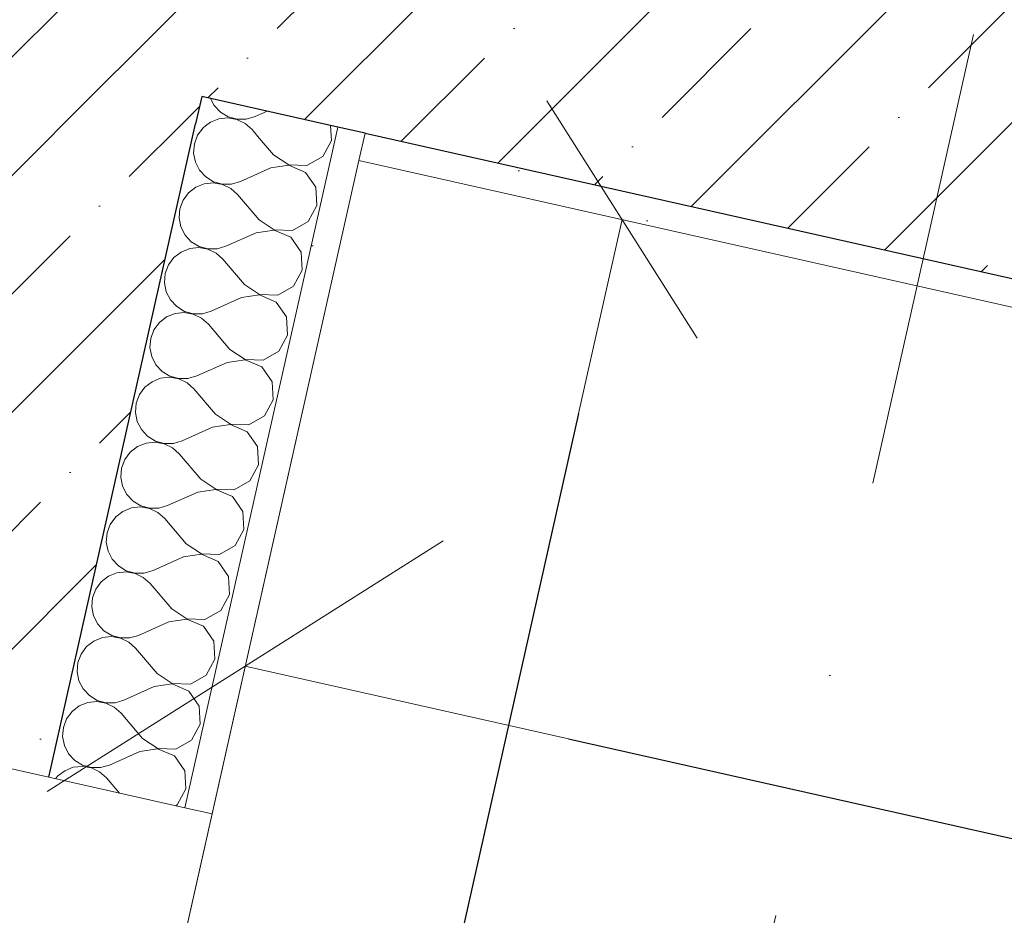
# Model space of a CAD drawing. Header units: millimetres. Extents: x -6990425 to -6520160, y 6117771 to 6220266.
# Tile 76 of 115: x -6926214 to -6925509, y 6145267 to 6145908. Entities that reach past the tile are written whole.
import ezdxf
from ezdxf.enums import TextEntityAlignment as Align

# ---------------------------------------------------------------- set-up
doc = ezdxf.new("R2010")
doc.units = ezdxf.units.MM
doc.header["$MEASUREMENT"] = 0
doc.linetypes.add('Штрихпунктирная', pattern=[670.277762, 352.777767, -176.388884, 0, -141.111112])
for name, color, linetype in [('S - МОП.АР', 7, 'Continuous'), ('АР-Стены_внешние_.АР', 7, 'Continuous'), ('АР-Стены_внутренние_пилоны.АР', 7, 'Continuous'), ('АР-Чертеж-Оси_Осевые размеры.АР', 7, 'Continuous'), ('АР-Чертеж-Размеры.АР', 7, 'Continuous'), ('Окна Archicad', 7, 'Continuous')]:
    doc.layers.add(name, color=color, linetype=linetype)
for name, color, linetype, lineweight in [('АР-Стены_внешние_.АР_Ном._пера__1', 7, 'Continuous', 30), ('АР-Стены_внешние_.АР_Ном._пера__120', 7, 'Continuous', 0), ('АР-Стены_внутренние_пилоны.АР_Ном._пера__1', 7, 'Continuous', 30), ('АР-Чертеж-Оси_Осевые размеры.АР_Ном._пера__120', 7, 'Continuous', 0), ('Окна Archicad_Ном._пера__1', 7, 'Continuous', 0), ('Окна Archicad_Ном._пера__120', 7, 'Continuous', 0)]:
    doc.layers.add(name, color=color, linetype=linetype, lineweight=lineweight)
doc.styles.add('РЎР“Р•РќР•Р\xa0Р\x98Р\xa0_РЎРўР\x98Р›Р¬_2', font='GOTHIC.TTF')
doc.dimstyles.new('СГЕНЕРИР_СТИЛЬ__3', dxfattribs={"dimtxt": 150, "dimasz": 237.5, "dimexe": 0.18, "dimexo": 0.0625, "dimgap": 0, "dimtad": 1, "dimdec": 0, "dimzin": 0, "dimdsep": 46, "dimtxsty": 'РЎР“Р•РќР•Р\xa0Р\x98Р\xa0_РЎРўР\x98Р›Р¬_2', "dimblk": 'ARROWHEAD_6', "dimblk1": 'ARROWHEAD_6', "dimblk2": 'ARROWHEAD_6', "dimcen": 0.09, "dimse1": 1, "dimse2": 1, "dimclrd": 7, "dimclre": 7, "dimclrt": 7, "dimazin": 0, "dimtfac": 1, "dimtdec": 4, "dimtmove": 0, "dimatfit": 3, "dimfxl": 1, "dimtolj": 1, "dimtzin": 0, "dimarcsym": 0})
doc.dimstyles.new('СГЕНЕРИР_СТИЛЬ__4', dxfattribs={"dimtxt": 150, "dimasz": 142.5, "dimexe": 0.18, "dimexo": 0.0625, "dimgap": 0, "dimtad": 1, "dimdec": 0, "dimzin": 0, "dimdsep": 46, "dimtxsty": 'РЎР“Р•РќР•Р\xa0Р\x98Р\xa0_РЎРўР\x98Р›Р¬_2', "dimblk": 'ARROWHEAD_6', "dimblk1": 'ARROWHEAD_6', "dimblk2": 'ARROWHEAD_6', "dimcen": 0.09, "dimse1": 1, "dimse2": 1, "dimclrd": 7, "dimclre": 7, "dimclrt": 7, "dimazin": 0, "dimtfac": 1, "dimtdec": 4, "dimtmove": 0, "dimatfit": 3, "dimfxl": 1, "dimtolj": 1, "dimtzin": 0, "dimarcsym": 0})
pattern_1 = [(45, (-6566190.34, 6562677.8), (-84.852814, 84.852814), []), (45, (-6566232.77, 6562720.22), (-84.852814, 84.852814), [90, -30, 0, -30])]
pattern_2 = [(45, (-6566190.34, 6563027.8), (-111.369318, 111.369318), [0, -105, 0, -157.5]), (110, (-6565840.34, 6563027.8), (148.001588, 53.868173), [0, -77, 0, -133])]

# ---------------------------------------------------------------- blocks, each defined once
blk = doc.blocks.new('Окно 23[1]_5', base_point=(-6566190.34, 6562677.79))
at = {"layer": 'Окна Archicad_Ном._пера__120', "color": 7, "linetype": 'Continuous', "lineweight": 0}
blk.add_line((-7153999.19, 6145409.38), (-7153804.05, 6145365.56), dxfattribs=at)
blk = doc.blocks.new('Стена_47_5', base_point=(-7155019.24, 6140411.46))
at = {"layer": 'АР-Стены_внешние_.АР', "linetype": 'Continuous', "lineweight": 0, "true_color": 0x000000}
h = blk.add_hatch(dxfattribs=at)
h.set_pattern_fill('ЖЕЛЕЗОБЕТОН__PROJECT__0005', color=18, style=0, pattern_type=2)
h.set_pattern_definition(pattern_1)
h.paths.add_polyline_path([(-7153889.62, 6145897.23), (-7153999.19, 6145409.38), (-7153804.05, 6145365.56), (-7153698.86, 6145833.89), (-7153734.39, 6145862.37)])
h = blk.add_hatch(dxfattribs=at)
h.set_pattern_fill('ЖЕЛЕЗОБЕТОН__PROJECT__0005', color=18, style=0, pattern_type=2)
h.set_pattern_definition(pattern_1)
h.paths.add_polyline_path([(-7153734.39, 6145862.37), (-7153698.86, 6145833.89), (-7153694.48, 6145853.4)])
at = {"layer": 'АР-Стены_внешние_.АР_Ном._пера__1', "color": 7, "linetype": 'Continuous', "lineweight": 30}
blk.add_line((-7153694.48, 6145853.4), (-7153698.86, 6145833.89), dxfattribs=at)
at = {"layer": 'АР-Стены_внешние_.АР_Ном._пера__1', "color": 7, "linetype": 'Continuous', "lineweight": 30, "flags": 128}
blk.add_lwpolyline([(-7153804.05, 6145365.56), (-7153698.86, 6145833.89)], dxfattribs=at)
at = {"layer": 'Окна Archicad_Ном._пера__120', "color": 7, "linetype": 'Continuous', "lineweight": 0}
blk.add_blockref('Окно 23[1]_5', (-6566190.34, 6562677.79), dxfattribs=at)
blk = doc.blocks.new('Стандартный Маркер Сетки[23]_5', base_point=(-7153141.2, 6145897.88))
at = {"layer": 'АР-Чертеж-Оси_Осевые размеры.АР_Ном._пера__120', "color": 7, "linetype": 'Штрихпунктирная', "lineweight": 0}
blk.add_line((-7153360.33, 6144922.18), (-7153141.2, 6145897.88), dxfattribs=at)
at = {"layer": 'АР-Чертеж-Оси_Осевые размеры.АР_Ном._пера__120', "color": 7, "lineweight": 0, "style": 'РЎР“Р•РќР•Р\xa0Р\x98Р\xa0_РЎРўР\x98Р›Р¬_2'}
blk.add_attdef('AC_MarkerText_1', text='', height=350, rotation=347.34172, dxfattribs=at).set_placement((-7158177.75, 6123342.54), align=Align.TOP_CENTER)
blk = doc.blocks.new('Стандартный Маркер Сетки[33]_5', base_point=(-7153141.2, 6145897.88))
at = {"layer": 'АР-Чертеж-Оси_Осевые размеры.АР_Ном._пера__120', "color": 7, "linetype": 'Штрихпунктирная', "lineweight": 0}
blk.add_line((-7153360.33, 6144922.18), (-7153141.2, 6145897.88), dxfattribs=at)
at = {"layer": 'АР-Чертеж-Оси_Осевые размеры.АР_Ном._пера__120', "color": 7, "lineweight": 0, "style": 'РЎР“Р•РќР•Р\xa0Р\x98Р\xa0_РЎРўР\x98Р›Р¬_2'}
blk.add_attdef('AC_MarkerText_1', text='', height=350, rotation=347.34172, dxfattribs=at).set_placement((-7158177.75, 6123342.54), align=Align.TOP_CENTER)
blk = doc.blocks.new('Стена_54_5', base_point=(-7153770.13, 6145972.88))
at = {"layer": 'АР-Стены_внешние_.АР', "linetype": 'Continuous', "lineweight": 0, "true_color": 0x000000}
h = blk.add_hatch(dxfattribs=at)
h.set_pattern_fill('ЖЕЛЕЗОБЕТОН__PROJECT__0005', color=18, style=0, pattern_type=2)
h.set_pattern_definition(pattern_1)
h.paths.add_polyline_path([(-7153650.65, 6146048.54), (-7153845.79, 6146092.37), (-7153872.57, 6145973.12), (-7153734.39, 6145862.37), (-7153694.48, 6145853.4)])
h = blk.add_hatch(dxfattribs=at)
h.set_pattern_fill('ЖЕЛЕЗОБЕТОН__PROJECT__0005', color=18, style=0, pattern_type=2)
h.set_pattern_definition(pattern_1)
h.paths.add_polyline_path([(-7151191.87, 6145496.31), (-7153650.65, 6146048.54), (-7153694.48, 6145853.4), (-7151235.7, 6145301.17)])
h = blk.add_hatch(dxfattribs=at)
h.set_pattern_fill('ЖЕЛЕЗОБЕТОН__PROJECT__0005', color=18, style=0, pattern_type=2)
h.set_pattern_definition(pattern_1)
h.paths.add_polyline_path([(-7153734.39, 6145862.37), (-7153872.57, 6145973.12), (-7153889.62, 6145897.23)])
h = blk.add_hatch(dxfattribs=at)
h.set_pattern_fill('ШТУКАТУРКА__ГИПС_01_0005', color=18, style=0, pattern_type=2)
h.set_pattern_definition(pattern_2)
h.paths.add_polyline_path([(-7151255.21, 6145305.56), (-7153577.42, 6145827.11), (-7153581.81, 6145807.6), (-7151259.6, 6145286.04)])
at = {"layer": 'АР-Стены_внешние_.АР_Ном._пера__1', "color": 7, "linetype": 'Continuous', "lineweight": 30}
for p, q in [((-7153694.48, 6145853.4), (-7153698.86, 6145833.89)), ((-7153596.94, 6145831.49), (-7153694.48, 6145853.4)), ((-7153577.42, 6145827.11), (-7153596.94, 6145831.49)), ((-7153577.42, 6145827.11), (-7151235.7, 6145301.17))]:
    blk.add_line(p, q, dxfattribs=at)
at = {"layer": 'АР-Стены_внешние_.АР_Ном._пера__1', "color": 7, "linetype": 'Continuous', "lineweight": 0}
for p, q in [((-7153694.48, 6145853.4), (-7153698.86, 6145833.89)), ((-7153581.81, 6145807.6), (-7153577.42, 6145827.11))]:
    blk.add_line(p, q, dxfattribs=at)
at = {"layer": 'АР-Стены_внешние_.АР_Ном._пера__1', "color": 7, "linetype": 'Continuous', "lineweight": 0, "flags": 128}
blk.add_lwpolyline([(-7153581.81, 6145807.6), (-7151259.6, 6145286.04)], dxfattribs=at)
blk = doc.blocks.new('ARROWHEAD_6')
at = {"color": 0, "linetype": 'Continuous', "lineweight": 0}
for p, q in [((-0.5, -0.5), (0.5, 0.5)), ((0, 0), (-1, 0))]:
    blk.add_line(p, q, dxfattribs=at)
blk = doc.blocks.new('*D161', base_point=(-6566190.34, 6562677.79))
at = {"layer": 'Defpoints', "color": 0, "linetype": 'Continuous', "transparency": 16777216}
for p in [(-6923730.5, 6144923.6), (-6923916.44, 6144095.71), (-6926605.73, 6142982.98)]:
    blk.add_point(p, dxfattribs=at)
at = {"layer": 'АР-Чертеж-Размеры.АР', "color": 7, "linetype": 'Continuous', "lineweight": -2, "transparency": 16777216}
for p, q in [((-6925821.01, 6145393.12), (-6925118.01, 6145235.23)), ((-6923962.23, 6144975.65), (-6924678.95, 6145136.62))]:
    blk.add_line(p, q, dxfattribs=at)
at = {"layer": 'АР-Чертеж-Размеры.АР', "color": 7, "linetype": 'Continuous', "lineweight": -2, "transparency": 16777216, "xscale": 237.5, "yscale": 237.5, "zscale": 237.5}
for p, rotation in [((-6926052.74, 6145445.16), 167.3417232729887), ((-6923730.5, 6144923.6), 347.3417232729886)]:
    blk.add_blockref('ARROWHEAD_6', p, dxfattribs=dict(at, rotation=rotation))
at = {"layer": 'АР-Чертеж-Размеры.АР', "color": 7, "linetype": 'Continuous', "lineweight": 0, "transparency": 16777216, "insert": (-6924898.48, 6145185.93), "char_height": 150, "attachment_point": 5, "rotation": 347.34172, "style": 'РЎР“Р•РќР•Р\xa0Р\x98Р\xa0_РЎРўР\x98Р›Р¬_2'}
blk.add_mtext('\\A1;2380', dxfattribs=at)
blk = doc.blocks.new('*D162', base_point=(-6566190.34, 6562677.79))
at = {"layer": 'Defpoints', "color": 0, "linetype": 'Continuous', "transparency": 16777216}
for p in [(-6925737.56, 6146893.79), (-6917278.94, 6145310.88), (-6917323.68, 6145111.69)]:
    blk.add_point(p, dxfattribs=at)
at = {"layer": 'АР-Чертеж-Размеры.АР', "color": 7, "linetype": 'Continuous', "lineweight": -2, "transparency": 16777216}
for p, q in [((-6925482.83, 6146944.19), (-6921745.11, 6146104.72)), ((-6917555.41, 6145163.74), (-6921306.84, 6146006.29))]:
    blk.add_line(p, q, dxfattribs=at)
at = {"layer": 'АР-Чертеж-Размеры.АР', "color": 7, "linetype": 'Continuous', "lineweight": -2, "transparency": 16777216, "xscale": 237.5, "yscale": 237.5, "zscale": 237.5}
for p, rotation in [((-6925714.55, 6146996.24), 167.3417232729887), ((-6917323.68, 6145111.69), 347.3417232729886)]:
    blk.add_blockref('ARROWHEAD_6', p, dxfattribs=dict(at, rotation=rotation))
at = {"layer": 'АР-Чертеж-Размеры.АР', "color": 7, "linetype": 'Continuous', "lineweight": 0, "transparency": 16777216, "insert": (-6921525.98, 6146055.5), "char_height": 150, "attachment_point": 5, "rotation": 347.34172, "style": 'РЎР“Р•РќР•Р\xa0Р\x98Р\xa0_РЎРўР\x98Р›Р¬_2'}
blk.add_mtext('\\A1;8600', dxfattribs=at)
blk = doc.blocks.new('*D197', base_point=(-6566190.34, 6562677.79))
at = {"layer": 'Defpoints', "color": 0, "linetype": 'Continuous', "transparency": 16777216}
for p in [(-6921688.02, 6144845.6), (-6926251.72, 6143676.88), (-6925415.94, 6143489.17)]:
    blk.add_point(p, dxfattribs=at)
at = {"layer": 'АР-Чертеж-Размеры.АР', "color": 7, "linetype": 'Continuous', "lineweight": -2, "transparency": 16777216}
for p, q in [((-6925813.91, 6145626.2), (-6925969.43, 6144933.73)), ((-6926220.49, 6143815.92), (-6926068.05, 6144494.67))]:
    blk.add_line(p, q, dxfattribs=at)
at = {"layer": 'АР-Чертеж-Размеры.АР', "color": 7, "linetype": 'Continuous', "lineweight": -2, "transparency": 16777216, "xscale": 142.5, "yscale": 142.5, "zscale": 142.5}
for p, rotation in [((-6925782.68, 6145765.23), 77.34175371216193), ((-6926251.72, 6143676.88), 257.3417537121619)]:
    blk.add_blockref('ARROWHEAD_6', p, dxfattribs=dict(at, rotation=rotation))
at = {"layer": 'АР-Чертеж-Размеры.АР', "color": 7, "linetype": 'Continuous', "lineweight": 0, "transparency": 16777216, "insert": (-6926018.74, 6144714.2), "char_height": 150, "attachment_point": 5, "rotation": 77.34175, "style": 'РЎР“Р•РќР•Р\xa0Р\x98Р\xa0_РЎРўР\x98Р›Р¬_2'}
blk.add_mtext('\\A1;2140', dxfattribs=at)
blk = doc.blocks.new('*X207', base_point=(-6566190.34, 6562677.79))
at = {"layer": 'АР-Стены_внутренние_пилоны.АР_Ном._пера__1', "color": 7, "linetype": 'Continuous', "lineweight": 0}
for p, q in [((-7153688.07, 6145851.96), (-7153685.56, 6145847.04)), ((-7153685.56, 6145847.04), (-7153681.09, 6145842.22)), ((-7153675.66, 6145838), (-7153682.19, 6145837.31)), ((-7153681.09, 6145842.22), (-7153675.48, 6145838.81)), ((-7153669.19, 6145836.87), (-7153675.66, 6145838)), ((-7153675.48, 6145838.81), (-7153669.15, 6145837.06)), ((-7153662.58, 6145837.11), (-7153656.27, 6145838.95)), ((-7153647.56, 6145842.86), (-7153656.27, 6145838.95)), ((-7153688.29, 6145834.87), (-7153691.66, 6145832.27)), ((-7153682.19, 6145837.31), (-7153688.29, 6145834.87)), ((-7153663.27, 6145834.02), (-7153669.19, 6145836.87)), ((-7153669.15, 6145837.06), (-7153662.58, 6145837.11)), ((-7153658.36, 6145829.66), (-7153663.27, 6145834.02)), ((-7153601.56, 6145821.78), (-7153602.17, 6145832.67)), ((-7153653.22, 6145823.64), (-7153658.36, 6145829.66)), ((-7153606.28, 6145813.09), (-7153601.56, 6145821.78))]:
    blk.add_line(p, q, dxfattribs=at)
blk = doc.blocks.new('*X210', base_point=(-6566190.34, 6562677.79))
at = {"layer": 'АР-Стены_внутренние_пилоны.АР_Ном._пера__1', "color": 7, "linetype": 'Continuous', "lineweight": 0}
for p, q in [((-7153693.49, 6145830.85), (-7153697.39, 6145825.57)), ((-7153691.66, 6145832.27), (-7153693.49, 6145830.85)), ((-7153697.39, 6145825.57), (-7153699.7, 6145819.42)), ((-7153642.9, 6145811.54), (-7153653.22, 6145823.64)), ((-7153699.7, 6145819.42), (-7153700.24, 6145812.87)), ((-7153700.24, 6145812.87), (-7153698.97, 6145806.43)), ((-7153642.9, 6145811.54), (-7153632.07, 6145804.33)), ((-7153619.07, 6145803.89), (-7153607.77, 6145810.35)), ((-7153607.77, 6145810.35), (-7153606.28, 6145813.09)), ((-7153698.97, 6145806.43), (-7153695.99, 6145800.57)), ((-7153644.99, 6145802.25), (-7153666.71, 6145792.49)), ((-7153632.12, 6145804.14), (-7153644.99, 6145802.25)), ((-7153620.17, 6145798.98), (-7153632.12, 6145804.14)), ((-7153632.07, 6145804.33), (-7153619.07, 6145803.89)), ((-7153695.99, 6145800.57), (-7153691.53, 6145795.76)), ((-7153691.53, 6145795.76), (-7153685.91, 6145792.35)), ((-7153612.72, 6145788.31), (-7153620.17, 6145798.98)), ((-7153698.73, 6145788.41), (-7153703.92, 6145784.39)), ((-7153692.63, 6145790.85), (-7153698.73, 6145788.41)), ((-7153686.09, 6145791.54), (-7153692.63, 6145790.85)), ((-7153679.62, 6145790.41), (-7153686.09, 6145791.54)), ((-7153685.91, 6145792.35), (-7153679.58, 6145790.6)), ((-7153673.71, 6145787.56), (-7153679.62, 6145790.41)), ((-7153679.58, 6145790.6), (-7153673.01, 6145790.65)), ((-7153673.01, 6145790.65), (-7153666.71, 6145792.49)), ((-7153612, 6145775.32), (-7153612.72, 6145788.31)), ((-7153703.92, 6145784.39), (-7153707.83, 6145779.11)), ((-7153668.79, 6145783.19), (-7153673.71, 6145787.56)), ((-7153653.34, 6145765.08), (-7153668.79, 6145783.19)), ((-7153707.83, 6145779.11), (-7153710.14, 6145772.96)), ((-7153618.21, 6145763.88), (-7153612, 6145775.32)), ((-7153710.14, 6145772.96), (-7153710.68, 6145766.41)), ((-7153710.68, 6145766.41), (-7153709.41, 6145759.97)), ((-7153709.41, 6145759.97), (-7153706.43, 6145754.11)), ((-7153653.34, 6145765.08), (-7153642.51, 6145757.87)), ((-7153629.5, 6145757.42), (-7153618.21, 6145763.88)), ((-7153706.43, 6145754.11), (-7153701.96, 6145749.3)), ((-7153655.43, 6145755.79), (-7153677.14, 6145746.03)), ((-7153642.55, 6145757.68), (-7153655.43, 6145755.79)), ((-7153630.61, 6145752.52), (-7153642.55, 6145757.68)), ((-7153642.51, 6145757.87), (-7153629.5, 6145757.42)), ((-7153701.96, 6145749.3), (-7153696.35, 6145745.88)), ((-7153696.35, 6145745.88), (-7153690.02, 6145744.14)), ((-7153683.45, 6145744.18), (-7153677.14, 6145746.03)), ((-7153623.16, 6145741.85), (-7153630.61, 6145752.52)), ((-7153709.16, 6145741.95), (-7153714.36, 6145737.93)), ((-7153703.06, 6145744.39), (-7153709.16, 6145741.95)), ((-7153696.53, 6145745.07), (-7153703.06, 6145744.39)), ((-7153690.06, 6145743.95), (-7153696.53, 6145745.07)), ((-7153684.14, 6145741.09), (-7153690.06, 6145743.95)), ((-7153690.02, 6145744.14), (-7153683.45, 6145744.18)), ((-7153679.23, 6145736.73), (-7153684.14, 6145741.09)), ((-7153622.43, 6145728.86), (-7153623.16, 6145741.85)), ((-7153718.26, 6145732.65), (-7153720.57, 6145726.5)), ((-7153714.36, 6145737.93), (-7153718.26, 6145732.65)), ((-7153663.78, 6145718.62), (-7153679.23, 6145736.73)), ((-7153720.57, 6145726.5), (-7153721.11, 6145719.95)), ((-7153628.64, 6145717.42), (-7153622.43, 6145728.86)), ((-7153721.11, 6145719.95), (-7153719.85, 6145713.5)), ((-7153663.78, 6145718.62), (-7153652.95, 6145711.41)), ((-7153719.85, 6145713.5), (-7153716.86, 6145707.65)), ((-7153652.99, 6145711.22), (-7153665.86, 6145709.33)), ((-7153641.04, 6145706.06), (-7153652.99, 6145711.22)), ((-7153652.95, 6145711.41), (-7153639.94, 6145710.96)), ((-7153639.94, 6145710.96), (-7153628.64, 6145717.42)), ((-7153716.86, 6145707.65), (-7153712.4, 6145702.83)), ((-7153665.86, 6145709.33), (-7153687.58, 6145699.56)), ((-7153633.59, 6145695.39), (-7153641.04, 6145706.06)), ((-7153713.5, 6145697.93), (-7153719.6, 6145695.49)), ((-7153706.97, 6145698.61), (-7153713.5, 6145697.93)), ((-7153712.4, 6145702.83), (-7153706.78, 6145699.42)), ((-7153700.49, 6145697.49), (-7153706.97, 6145698.61)), ((-7153706.78, 6145699.42), (-7153700.45, 6145697.67)), ((-7153694.58, 6145694.63), (-7153700.49, 6145697.49)), ((-7153700.45, 6145697.67), (-7153693.88, 6145697.72)), ((-7153693.88, 6145697.72), (-7153687.58, 6145699.56)), ((-7153724.8, 6145691.47), (-7153728.7, 6145686.18)), ((-7153719.6, 6145695.49), (-7153724.8, 6145691.47)), ((-7153689.66, 6145690.27), (-7153694.58, 6145694.63)), ((-7153674.21, 6145672.16), (-7153689.66, 6145690.27)), ((-7153632.87, 6145682.39), (-7153633.59, 6145695.39)), ((-7153728.7, 6145686.18), (-7153731.01, 6145680.04)), ((-7153639.08, 6145670.96), (-7153632.87, 6145682.39)), ((-7153731.01, 6145680.04), (-7153731.55, 6145673.49)), ((-7153731.55, 6145673.49), (-7153730.28, 6145667.04)), ((-7153674.21, 6145672.16), (-7153663.38, 6145664.94)), ((-7153650.38, 6145664.5), (-7153639.08, 6145670.96)), ((-7153730.28, 6145667.04), (-7153727.3, 6145661.19)), ((-7153727.3, 6145661.19), (-7153722.83, 6145656.37)), ((-7153676.3, 6145662.87), (-7153698.01, 6145653.1)), ((-7153663.42, 6145664.76), (-7153676.3, 6145662.87)), ((-7153651.48, 6145659.6), (-7153663.42, 6145664.76)), ((-7153663.38, 6145664.94), (-7153650.38, 6145664.5)), ((-7153722.83, 6145656.37), (-7153717.22, 6145652.96)), ((-7153644.03, 6145648.93), (-7153651.48, 6145659.6)), ((-7153730.03, 6145649.02), (-7153735.23, 6145645.01)), ((-7153723.93, 6145651.47), (-7153730.03, 6145649.02)), ((-7153717.4, 6145652.15), (-7153723.93, 6145651.47)), ((-7153710.93, 6145651.02), (-7153717.4, 6145652.15)), ((-7153717.22, 6145652.96), (-7153710.89, 6145651.21)), ((-7153705.01, 6145648.17), (-7153710.93, 6145651.02)), ((-7153710.89, 6145651.21), (-7153704.32, 6145651.26)), ((-7153700.1, 6145643.81), (-7153705.01, 6145648.17)), ((-7153704.32, 6145651.26), (-7153698.01, 6145653.1)), ((-7153643.3, 6145635.93), (-7153644.03, 6145648.93)), ((-7153735.23, 6145645.01), (-7153739.13, 6145639.72)), ((-7153684.65, 6145625.7), (-7153700.1, 6145643.81)), ((-7153741.44, 6145633.57), (-7153741.99, 6145627.03)), ((-7153739.13, 6145639.72), (-7153741.44, 6145633.57)), ((-7153649.52, 6145624.5), (-7153643.3, 6145635.93)), ((-7153741.99, 6145627.03), (-7153740.72, 6145620.58)), ((-7153740.72, 6145620.58), (-7153737.74, 6145614.73)), ((-7153684.65, 6145625.7), (-7153673.82, 6145618.48)), ((-7153660.81, 6145618.04), (-7153649.52, 6145624.5)), ((-7153737.74, 6145614.73), (-7153733.27, 6145609.91)), ((-7153686.73, 6145616.4), (-7153708.45, 6145606.64)), ((-7153673.86, 6145618.3), (-7153686.73, 6145616.4)), ((-7153661.91, 6145613.13), (-7153673.86, 6145618.3)), ((-7153673.82, 6145618.48), (-7153660.81, 6145618.04)), ((-7153654.46, 6145602.46), (-7153661.91, 6145613.13)), ((-7153734.37, 6145605.01), (-7153740.47, 6145602.56)), ((-7153727.84, 6145605.69), (-7153734.37, 6145605.01)), ((-7153733.27, 6145609.91), (-7153727.66, 6145606.5)), ((-7153721.37, 6145604.56), (-7153727.84, 6145605.69)), ((-7153727.66, 6145606.5), (-7153721.32, 6145604.75)), ((-7153721.32, 6145604.75), (-7153714.75, 6145604.8)), ((-7153714.75, 6145604.8), (-7153708.45, 6145606.64)), ((-7153745.67, 6145598.55), (-7153749.57, 6145593.26)), ((-7153740.47, 6145602.56), (-7153745.67, 6145598.55)), ((-7153715.45, 6145601.71), (-7153721.37, 6145604.56)), ((-7153710.54, 6145597.35), (-7153715.45, 6145601.71)), ((-7153653.74, 6145589.47), (-7153654.46, 6145602.46)), ((-7153749.57, 6145593.26), (-7153751.88, 6145587.11)), ((-7153695.08, 6145579.24), (-7153710.54, 6145597.35)), ((-7153751.88, 6145587.11), (-7153752.42, 6145580.57)), ((-7153659.95, 6145578.04), (-7153653.74, 6145589.47)), ((-7153752.42, 6145580.57), (-7153751.15, 6145574.12)), ((-7153695.08, 6145579.24), (-7153684.25, 6145572.02)), ((-7153671.25, 6145571.58), (-7153659.95, 6145578.04)), ((-7153751.15, 6145574.12), (-7153748.17, 6145568.27)), ((-7153697.17, 6145569.94), (-7153718.88, 6145560.18)), ((-7153684.29, 6145571.83), (-7153697.17, 6145569.94)), ((-7153672.35, 6145566.67), (-7153684.29, 6145571.83)), ((-7153684.25, 6145572.02), (-7153671.25, 6145571.58)), ((-7153748.17, 6145568.27), (-7153743.7, 6145563.45)), ((-7153743.7, 6145563.45), (-7153738.09, 6145560.04)), ((-7153664.9, 6145556), (-7153672.35, 6145566.67)), ((-7153750.9, 6145556.1), (-7153756.1, 6145552.08)), ((-7153744.81, 6145558.54), (-7153750.9, 6145556.1)), ((-7153738.27, 6145559.23), (-7153744.81, 6145558.54)), ((-7153731.8, 6145558.1), (-7153738.27, 6145559.23)), ((-7153738.09, 6145560.04), (-7153731.76, 6145558.29)), ((-7153725.88, 6145555.25), (-7153731.8, 6145558.1)), ((-7153731.76, 6145558.29), (-7153725.19, 6145558.34)), ((-7153720.97, 6145550.89), (-7153725.88, 6145555.25)), ((-7153725.19, 6145558.34), (-7153718.88, 6145560.18)), ((-7153664.17, 6145543.01), (-7153664.9, 6145556)), ((-7153756.1, 6145552.08), (-7153760, 6145546.8)), ((-7153705.52, 6145532.77), (-7153720.97, 6145550.89)), ((-7153760, 6145546.8), (-7153762.31, 6145540.65)), ((-7153670.39, 6145531.58), (-7153664.17, 6145543.01)), ((-7153762.31, 6145540.65), (-7153762.86, 6145534.1)), ((-7153762.86, 6145534.1), (-7153761.59, 6145527.66)), ((-7153761.59, 6145527.66), (-7153758.61, 6145521.8)), ((-7153705.52, 6145532.77), (-7153694.69, 6145525.56)), ((-7153681.68, 6145525.12), (-7153670.39, 6145531.58)), ((-7153758.61, 6145521.8), (-7153754.14, 6145516.99)), ((-7153707.6, 6145523.48), (-7153729.32, 6145513.72)), ((-7153694.73, 6145525.37), (-7153707.6, 6145523.48)), ((-7153682.78, 6145520.21), (-7153694.73, 6145525.37)), ((-7153694.69, 6145525.56), (-7153681.68, 6145525.12)), ((-7153675.34, 6145509.54), (-7153682.78, 6145520.21)), ((-7153754.14, 6145516.99), (-7153748.53, 6145513.58)), ((-7153748.53, 6145513.58), (-7153742.19, 6145511.83)), ((-7153735.63, 6145511.88), (-7153729.32, 6145513.72)), ((-7153761.34, 6145509.64), (-7153766.54, 6145505.62)), ((-7153755.24, 6145512.08), (-7153761.34, 6145509.64)), ((-7153748.71, 6145512.77), (-7153755.24, 6145512.08)), ((-7153742.24, 6145511.64), (-7153748.71, 6145512.77)), ((-7153736.32, 6145508.79), (-7153742.24, 6145511.64)), ((-7153742.19, 6145511.83), (-7153735.63, 6145511.88)), ((-7153731.41, 6145504.43), (-7153736.32, 6145508.79)), ((-7153674.61, 6145496.55), (-7153675.34, 6145509.54)), ((-7153770.44, 6145500.34), (-7153772.75, 6145494.19)), ((-7153766.54, 6145505.62), (-7153770.44, 6145500.34)), ((-7153715.95, 6145486.31), (-7153731.41, 6145504.43)), ((-7153772.75, 6145494.19), (-7153773.29, 6145487.64)), ((-7153680.82, 6145485.12), (-7153674.61, 6145496.55)), ((-7153773.29, 6145487.64), (-7153772.02, 6145481.2)), ((-7153715.95, 6145486.31), (-7153705.12, 6145479.1)), ((-7153692.12, 6145478.65), (-7153680.82, 6145485.12)), ((-7153772.02, 6145481.2), (-7153769.04, 6145475.34)), ((-7153705.17, 6145478.91), (-7153718.04, 6145477.02)), ((-7153693.22, 6145473.75), (-7153705.17, 6145478.91)), ((-7153705.12, 6145479.1), (-7153692.12, 6145478.65)), ((-7153769.04, 6145475.34), (-7153764.58, 6145470.53)), ((-7153764.58, 6145470.53), (-7153758.96, 6145467.11)), ((-7153718.04, 6145477.02), (-7153739.76, 6145467.26)), ((-7153685.77, 6145463.08), (-7153693.22, 6145473.75)), ((-7153765.68, 6145465.62), (-7153771.78, 6145463.18)), ((-7153759.14, 6145466.31), (-7153765.68, 6145465.62)), ((-7153752.67, 6145465.18), (-7153759.14, 6145466.31)), ((-7153758.96, 6145467.11), (-7153752.63, 6145465.37)), ((-7153746.75, 6145462.33), (-7153752.67, 6145465.18)), ((-7153752.63, 6145465.37), (-7153746.06, 6145465.41)), ((-7153746.06, 6145465.41), (-7153739.76, 6145467.26)), ((-7153776.97, 6145459.16), (-7153780.88, 6145453.88)), ((-7153771.78, 6145463.18), (-7153776.97, 6145459.16)), ((-7153741.84, 6145457.96), (-7153746.75, 6145462.33)), ((-7153726.39, 6145439.85), (-7153741.84, 6145457.96)), ((-7153685.04, 6145450.09), (-7153685.77, 6145463.08)), ((-7153780.88, 6145453.88), (-7153783.19, 6145447.73)), ((-7153691.26, 6145438.65), (-7153685.04, 6145450.09)), ((-7153783.19, 6145447.73), (-7153783.73, 6145441.18)), ((-7153783.73, 6145441.18), (-7153782.46, 6145434.74)), ((-7153726.39, 6145439.85), (-7153715.56, 6145432.64)), ((-7153702.55, 6145432.19), (-7153691.26, 6145438.65)), ((-7153782.46, 6145434.74), (-7153779.48, 6145428.88)), ((-7153779.48, 6145428.88), (-7153775.01, 6145424.07)), ((-7153728.48, 6145430.56), (-7153750.19, 6145420.79)), ((-7153715.6, 6145432.45), (-7153728.48, 6145430.56)), ((-7153703.66, 6145427.29), (-7153715.6, 6145432.45)), ((-7153715.56, 6145432.64), (-7153702.55, 6145432.19)), ((-7153775.01, 6145424.07), (-7153769.4, 6145420.65)), ((-7153696.21, 6145416.62), (-7153703.66, 6145427.29)), ((-7153782.21, 6145416.72), (-7153787.41, 6145412.7)), ((-7153776.11, 6145419.16), (-7153782.21, 6145416.72)), ((-7153769.58, 6145419.84), (-7153776.11, 6145419.16)), ((-7153763.11, 6145418.72), (-7153769.58, 6145419.84)), ((-7153769.4, 6145420.65), (-7153763.07, 6145418.9)), ((-7153757.19, 6145415.86), (-7153763.11, 6145418.72)), ((-7153763.07, 6145418.9), (-7153756.5, 6145418.95)), ((-7153752.28, 6145411.5), (-7153757.19, 6145415.86)), ((-7153756.5, 6145418.95), (-7153750.19, 6145420.79)), ((-7153695.48, 6145403.63), (-7153696.21, 6145416.62)), ((-7153791.31, 6145407.42), (-7153793.62, 6145401.27)), ((-7153787.41, 6145412.7), (-7153791.31, 6145407.42)), ((-7153736.82, 6145393.39), (-7153752.28, 6145411.5)), ((-7153793.62, 6145401.27), (-7153794.16, 6145394.72)), ((-7153701.69, 6145392.19), (-7153695.48, 6145403.63)), ((-7153794.16, 6145394.72), (-7153792.9, 6145388.27)), ((-7153736.82, 6145393.39), (-7153725.99, 6145386.18)), ((-7153792.9, 6145388.27), (-7153789.91, 6145382.42)), ((-7153726.04, 6145385.99), (-7153738.91, 6145384.1)), ((-7153714.09, 6145380.83), (-7153726.04, 6145385.99)), ((-7153725.99, 6145386.18), (-7153712.99, 6145385.73)), ((-7153712.99, 6145385.73), (-7153701.69, 6145392.19)), ((-7153789.91, 6145382.42), (-7153785.45, 6145377.6)), ((-7153738.91, 6145384.1), (-7153760.63, 6145374.33)), ((-7153706.64, 6145370.16), (-7153714.09, 6145380.83)), ((-7153786.55, 6145372.7), (-7153792.65, 6145370.26)), ((-7153780.01, 6145373.38), (-7153786.55, 6145372.7)), ((-7153785.45, 6145377.6), (-7153779.83, 6145374.19)), ((-7153773.54, 6145372.26), (-7153780.01, 6145373.38)), ((-7153779.83, 6145374.19), (-7153773.5, 6145372.44)), ((-7153767.63, 6145369.4), (-7153773.54, 6145372.26)), ((-7153773.5, 6145372.44), (-7153766.93, 6145372.49)), ((-7153766.93, 6145372.49), (-7153760.63, 6145374.33)), ((-7153797.84, 6145366.24), (-7153799.16, 6145364.46)), ((-7153792.65, 6145370.26), (-7153797.84, 6145366.24)), ((-7153762.71, 6145365.04), (-7153767.63, 6145369.4)), ((-7153753.46, 6145354.19), (-7153762.71, 6145365.04)), ((-7153705.92, 6145357.16), (-7153706.64, 6145370.16)), ((-7153712.13, 6145345.73), (-7153705.92, 6145357.16)), ((-7153713.16, 6145345.14), (-7153712.13, 6145345.73))]:
    blk.add_line(p, q, dxfattribs=at)
blk = doc.blocks.new('Оконный Проем Прямоугольный 23[2]_5', base_point=(-6566190.34, 6562677.79))
at = {"layer": 'Окна Archicad_Ном._пера__1', "color": 7, "linetype": 'Continuous', "lineweight": 0}
for p, q in [((-7153804.08, 6145365.56), (-7153706.51, 6145343.65)), ((-7153804.08, 6145365.56), (-7153706.51, 6145343.65)), ((-7153706.51, 6145343.65), (-7153687, 6145339.27)), ((-7153706.51, 6145343.65), (-7153687, 6145339.27)), ((-7153925.66, 6144367.96), (-7154023.23, 6144389.87)), ((-7153925.66, 6144367.96), (-7154023.23, 6144389.87)), ((-7153906.14, 6144363.57), (-7153925.66, 6144367.96)), ((-7153906.14, 6144363.57), (-7153925.66, 6144367.96))]:
    blk.add_line(p, q, dxfattribs=at)
blk = doc.blocks.new('Стена_57_5', base_point=(-7154935.5, 6140054.43))
at = {"layer": 'АР-Стены_внутренние_пилоны.АР', "linetype": 'Continuous', "lineweight": 0, "true_color": 0x000000}
h = blk.add_hatch(dxfattribs=at)
h.set_pattern_fill('ШТУКАТУРКА__ГИПС_01_0005', color=18, style=0, pattern_type=2)
h.set_pattern_definition(pattern_2)
h.paths.add_polyline_path([(-7153577.42, 6145827.11), (-7153596.94, 6145831.49), (-7153601.32, 6145811.98), (-7153581.81, 6145807.6)])
h = blk.add_hatch(dxfattribs=at)
h.set_pattern_fill('ШТУКАТУРКА__ГИПС_01_0005', color=18, style=0, pattern_type=2)
h.set_pattern_definition(pattern_2)
h.paths.add_polyline_path([(-7153687, 6145339.27), (-7153581.81, 6145807.6), (-7153601.32, 6145811.98), (-7153706.51, 6145343.65)])
at = {"layer": 'АР-Стены_внешние_.АР_Ном._пера__1', "color": 7, "linetype": 'Continuous', "lineweight": 0}
for p, q in [((-7153694.48, 6145853.4), (-7153698.86, 6145833.89)), ((-7153601.32, 6145811.98), (-7153596.94, 6145831.49)), ((-7153581.81, 6145807.6), (-7153577.42, 6145827.11))]:
    blk.add_line(p, q, dxfattribs=at)
at = {"layer": 'АР-Стены_внешние_.АР_Ном._пера__1', "color": 7, "linetype": 'Continuous', "lineweight": 30}
for p, q in [((-7153596.94, 6145831.49), (-7153694.48, 6145853.4)), ((-7153577.42, 6145827.11), (-7153596.94, 6145831.49))]:
    blk.add_line(p, q, dxfattribs=at)
at = {"layer": 'АР-Стены_внутренние_пилоны.АР_Ном._пера__1', "color": 7, "linetype": 'Continuous', "lineweight": 0}
blk.add_line((-7153706.51, 6145343.65), (-7153601.32, 6145811.98), dxfattribs=at)
at = {"layer": 'АР-Стены_внутренние_пилоны.АР_Ном._пера__1', "color": 7, "linetype": 'Continuous', "lineweight": 0, "flags": 128}
for points in [[(-7153698.89, 6145833.89), (-7153804.08, 6145365.56)], [(-7153687, 6145339.27), (-7153581.81, 6145807.6)]]:
    blk.add_lwpolyline(points, dxfattribs=at)
at = {"layer": 'АР-Стены_внутренние_пилоны.АР', "color": 7, "lineweight": 0}
for name in ['*X207', '*X210']:
    blk.add_blockref(name, (-6566190.34, 6562677.79), dxfattribs=at)
at = {"layer": 'Окна Archicad', "color": 7, "linetype": 'Continuous', "lineweight": 0}
blk.add_blockref('Оконный Проем Прямоугольный 23[2]_5', (-6566190.34, 6562677.79), dxfattribs=at)

msp = doc.modelspace()

# ---------------------------------------------------------------- linework, layer by layer
at = {"layer": 'S - МОП.АР', "color": 254, "linetype": 'Continuous', "lineweight": 0, "true_color": 0xdadada, "flags": 128}
msp.add_lwpolyline([(-6923649.09, 6145286.04), (-6925971.3, 6145807.6), (-6927262.07, 6140060.8), (-6924939.84, 6139539.22)], close=True, dxfattribs=at)
at = {"layer": 'АР-Стены_внешние_.АР_Ном._пера__120', "color": 7, "linetype": 'Continuous', "lineweight": 0}
msp.add_line((-6926295.64, 6144363.57), (-6926076.49, 6145339.27), dxfattribs=at)

# ---------------------------------------------------------------- block references
at = {"layer": 'АР-Стены_внешние_.АР', "color": 7, "lineweight": 0}
for name, p in [('Стена_47_5', (-6927408.74, 6140411.46)), ('Стена_54_5', (-6926159.63, 6145972.88))]:
    msp.add_blockref(name, p, dxfattribs=at)
at = {"layer": 'АР-Стены_внутренние_пилоны.АР', "color": 7, "lineweight": 0}
msp.add_blockref('Стена_57_5', (-6927325, 6140054.43), dxfattribs=at)
at = {"layer": 'АР-Чертеж-Оси_Осевые размеры.АР', "color": 8, "linetype": 'Continuous', "lineweight": 15}
for name in ['Стандартный Маркер Сетки[23]_5', 'Стандартный Маркер Сетки[33]_5']:
    msp.add_blockref(name, (-6925530.69, 6145897.88), dxfattribs=at)

# ---------------------------------------------------------------- dimensions: what is measured, and where the dimension line sits
at = {"layer": 'АР-Чертеж-Размеры.АР', "color": 7, "linetype": 'Continuous', "lineweight": 0}
for base, p1, p2, angle, dimstyle, picture, middle, turn in [((-6917323.68, 6145111.69), (-6925737.56, 6146893.79), (-6917278.94, 6145310.88), 347.34172, 'СГЕНЕРИР_СТИЛЬ__3', '*D162', (-6921525.98, 6146055.5), 347.34172), ((-6926251.72, 6143676.88), (-6921688.02, 6144845.6), (-6925415.94, 6143489.17), 257.34175, 'СГЕНЕРИР_СТИЛЬ__4', '*D197', (-6926018.74, 6144714.2), 77.34175), ((-6923730.5, 6144923.6), (-6926605.73, 6142982.98), (-6923916.44, 6144095.71), 347.34172, 'СГЕНЕРИР_СТИЛЬ__3', '*D161', (-6924898.48, 6145185.93), 347.34172)]:
    dim = msp.add_linear_dim(base=base, p1=p1, p2=p2, angle=angle, dimstyle=dimstyle, dxfattribs=at)
    dim.commit()
    dim.dimension.update_dxf_attribs({"geometry": picture, "text_midpoint": middle, "dimtype": 160, "text_rotation": turn})

doc.saveas('drawing.dxf')
